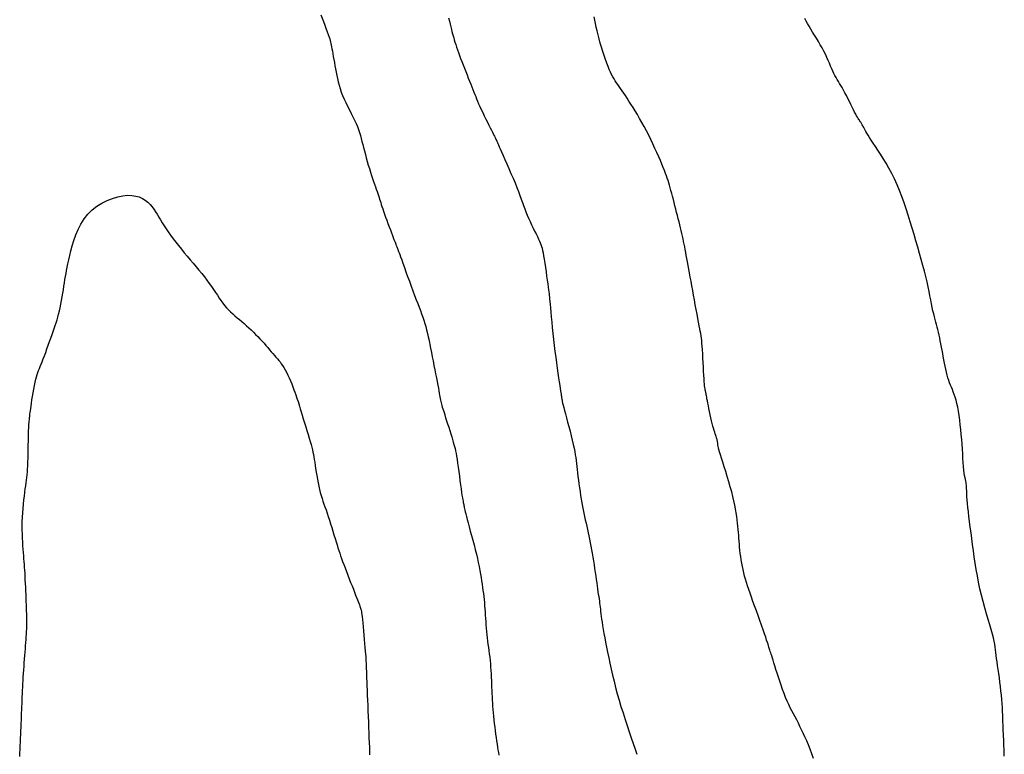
# Model space of a CAD drawing. Header units: millimetres. Extents: x 32690613 to 32693367, y 5343692 to 5344708.
# Tile 31 of 256: x 32692250 to 32692269, y 5343813 to 5343828. Entities that reach past the tile are written whole.
import ezdxf

# ---------------------------------------------------------------- set-up
doc = ezdxf.new("R2010")
doc.units = ezdxf.units.MM
doc.header["$LTSCALE"] = 20
for name, color, linetype in [('02-DGM_HL_495.00', 142, 'Continuous'), ('02-DGM_HL_495.50', 152, 'Continuous'), ('02-DGM_HL_496.00', 162, 'Continuous'), ('02-DGM_HL_496.50', 172, 'Continuous'), ('02-DGM_HL_497.00', 182, 'Continuous')]:
    doc.layers.add(name, color=color, linetype=linetype)

msp = doc.modelspace()

# ---------------------------------------------------------------- linework, layer by layer
at = {"layer": '02-DGM_HL_495.00', "elevation": 495, "flags": 128}
msp.add_lwpolyline([(32692268.615, 5343813.451), (32692268.612, 5343813.52), (32692268.61, 5343813.587), (32692268.607, 5343813.652), (32692268.605, 5343813.712), (32692268.603, 5343813.77), (32692268.6, 5343813.826), (32692268.598, 5343813.881), (32692268.596, 5343813.935), (32692268.594, 5343813.991), (32692268.592, 5343814.049), (32692268.589, 5343814.11), (32692268.587, 5343814.174), (32692268.584, 5343814.242), (32692268.581, 5343814.313), (32692268.577, 5343814.387), (32692268.572, 5343814.464), (32692268.566, 5343814.543), (32692268.559, 5343814.624), (32692268.551, 5343814.707), (32692268.542, 5343814.791), (32692268.531, 5343814.875), (32692268.52, 5343814.959), (32692268.508, 5343815.041), (32692268.497, 5343815.12), (32692268.486, 5343815.196), (32692268.476, 5343815.267), (32692268.467, 5343815.332), (32692268.46, 5343815.391), (32692268.453, 5343815.446), (32692268.447, 5343815.499), (32692268.44, 5343815.551), (32692268.431, 5343815.606), (32692268.419, 5343815.665), (32692268.405, 5343815.731), (32692268.386, 5343815.805), (32692268.363, 5343815.89), (32692268.336, 5343815.985), (32692268.306, 5343816.087), (32692268.274, 5343816.197), (32692268.241, 5343816.312), (32692268.208, 5343816.432), (32692268.176, 5343816.554), (32692268.146, 5343816.678), (32692268.119, 5343816.802), (32692268.095, 5343816.925), (32692268.073, 5343817.049), (32692268.053, 5343817.171), (32692268.035, 5343817.292), (32692268.018, 5343817.411), (32692268.003, 5343817.529), (32692267.988, 5343817.644), (32692267.973, 5343817.757), (32692267.959, 5343817.866), (32692267.945, 5343817.971), (32692267.933, 5343818.07), (32692267.922, 5343818.162), (32692267.912, 5343818.247), (32692267.904, 5343818.324), (32692267.898, 5343818.391), (32692267.894, 5343818.449), (32692267.892, 5343818.497), (32692267.89, 5343818.538), (32692267.89, 5343818.572), (32692267.889, 5343818.602), (32692267.889, 5343818.628), (32692267.888, 5343818.652), (32692267.886, 5343818.674), (32692267.882, 5343818.698), (32692267.877, 5343818.723), (32692267.871, 5343818.75), (32692267.864, 5343818.781), (32692267.857, 5343818.818), (32692267.849, 5343818.86), (32692267.842, 5343818.909), (32692267.835, 5343818.967), (32692267.829, 5343819.034), (32692267.823, 5343819.109), (32692267.817, 5343819.19), (32692267.812, 5343819.277), (32692267.806, 5343819.369), (32692267.8, 5343819.463), (32692267.793, 5343819.558), (32692267.785, 5343819.654), (32692267.776, 5343819.748), (32692267.766, 5343819.841), (32692267.755, 5343819.931), (32692267.743, 5343820.017), (32692267.73, 5343820.099), (32692267.716, 5343820.177), (32692267.701, 5343820.249), (32692267.685, 5343820.314), (32692267.668, 5343820.372), (32692267.65, 5343820.425), (32692267.631, 5343820.473), (32692267.613, 5343820.519), (32692267.594, 5343820.562), (32692267.576, 5343820.605), (32692267.559, 5343820.649), (32692267.542, 5343820.695), (32692267.526, 5343820.744), (32692267.512, 5343820.797), (32692267.498, 5343820.852), (32692267.485, 5343820.91), (32692267.473, 5343820.969), (32692267.461, 5343821.03), (32692267.45, 5343821.091), (32692267.438, 5343821.153), (32692267.427, 5343821.215), (32692267.416, 5343821.277), (32692267.404, 5343821.338), (32692267.393, 5343821.398), (32692267.381, 5343821.457), (32692267.369, 5343821.514), (32692267.357, 5343821.569), (32692267.345, 5343821.622), (32692267.332, 5343821.673), (32692267.319, 5343821.722), (32692267.306, 5343821.77), (32692267.293, 5343821.818), (32692267.28, 5343821.868), (32692267.266, 5343821.92), (32692267.253, 5343821.976), (32692267.239, 5343822.035), (32692267.226, 5343822.1), (32692267.212, 5343822.17), (32692267.197, 5343822.245), (32692267.181, 5343822.325), (32692267.164, 5343822.41), (32692267.145, 5343822.501), (32692267.124, 5343822.596), (32692267.1, 5343822.697), (32692267.074, 5343822.803), (32692267.045, 5343822.913), (32692267.014, 5343823.027), (32692266.981, 5343823.144), (32692266.947, 5343823.264), (32692266.911, 5343823.385), (32692266.875, 5343823.508), (32692266.837, 5343823.632), (32692266.8, 5343823.755), (32692266.761, 5343823.878), (32692266.722, 5343824), (32692266.681, 5343824.121), (32692266.638, 5343824.239), (32692266.594, 5343824.355), (32692266.547, 5343824.468), (32692266.497, 5343824.578), (32692266.445, 5343824.683), (32692266.39, 5343824.784), (32692266.335, 5343824.88), (32692266.28, 5343824.97), (32692266.227, 5343825.055), (32692266.176, 5343825.134), (32692266.128, 5343825.206), (32692266.085, 5343825.27), (32692266.048, 5343825.328), (32692266.016, 5343825.378), (32692265.989, 5343825.422), (32692265.966, 5343825.46), (32692265.946, 5343825.493), (32692265.93, 5343825.522), (32692265.916, 5343825.547), (32692265.904, 5343825.569), (32692265.893, 5343825.588), (32692265.884, 5343825.605), (32692265.875, 5343825.62), (32692265.867, 5343825.634), (32692265.86, 5343825.647), (32692265.852, 5343825.659), (32692265.845, 5343825.671), (32692265.837, 5343825.683), (32692265.828, 5343825.696), (32692265.819, 5343825.71), (32692265.808, 5343825.726), (32692265.796, 5343825.744), (32692265.782, 5343825.767), (32692265.766, 5343825.794), (32692265.748, 5343825.826), (32692265.728, 5343825.865), (32692265.705, 5343825.91), (32692265.68, 5343825.96), (32692265.654, 5343826.014), (32692265.626, 5343826.071), (32692265.597, 5343826.129), (32692265.569, 5343826.186), (32692265.54, 5343826.241), (32692265.513, 5343826.292), (32692265.487, 5343826.339), (32692265.461, 5343826.381), (32692265.437, 5343826.421), (32692265.414, 5343826.459), (32692265.392, 5343826.496), (32692265.37, 5343826.533), (32692265.349, 5343826.572), (32692265.328, 5343826.613), (32692265.308, 5343826.657), (32692265.287, 5343826.705), (32692265.265, 5343826.756), (32692265.243, 5343826.809), (32692265.219, 5343826.865), (32692265.194, 5343826.922), (32692265.166, 5343826.982), (32692265.135, 5343827.042), (32692265.102, 5343827.104), (32692265.066, 5343827.166), (32692265.029, 5343827.229), (32692264.991, 5343827.291), (32692264.953, 5343827.351), (32692264.916, 5343827.411), (32692264.881, 5343827.468), (32692264.848, 5343827.523), (32692264.819, 5343827.575), (32692264.792, 5343827.624), (32692264.768, 5343827.672)], dxfattribs=at)
at = {"layer": '02-DGM_HL_495.50', "elevation": 495.5, "flags": 128}
msp.add_lwpolyline([(32692264.932, 5343813.403), (32692264.9, 5343813.495), (32692264.867, 5343813.583), (32692264.835, 5343813.666), (32692264.803, 5343813.745), (32692264.77, 5343813.82), (32692264.738, 5343813.891), (32692264.706, 5343813.959), (32692264.674, 5343814.024), (32692264.642, 5343814.086), (32692264.611, 5343814.147), (32692264.58, 5343814.206), (32692264.549, 5343814.264), (32692264.518, 5343814.324), (32692264.487, 5343814.384), (32692264.457, 5343814.447), (32692264.427, 5343814.513), (32692264.397, 5343814.583), (32692264.368, 5343814.658), (32692264.339, 5343814.736), (32692264.311, 5343814.816), (32692264.284, 5343814.897), (32692264.258, 5343814.976), (32692264.233, 5343815.052), (32692264.211, 5343815.123), (32692264.19, 5343815.189), (32692264.172, 5343815.247), (32692264.156, 5343815.298), (32692264.142, 5343815.342), (32692264.129, 5343815.381), (32692264.119, 5343815.415), (32692264.109, 5343815.444), (32692264.101, 5343815.47), (32692264.094, 5343815.492), (32692264.088, 5343815.512), (32692264.082, 5343815.532), (32692264.076, 5343815.553), (32692264.068, 5343815.577), (32692264.059, 5343815.606), (32692264.047, 5343815.642), (32692264.031, 5343815.687), (32692264.012, 5343815.743), (32692263.989, 5343815.81), (32692263.961, 5343815.888), (32692263.931, 5343815.974), (32692263.899, 5343816.065), (32692263.865, 5343816.159), (32692263.832, 5343816.253), (32692263.799, 5343816.346), (32692263.767, 5343816.434), (32692263.738, 5343816.517), (32692263.711, 5343816.593), (32692263.686, 5343816.665), (32692263.664, 5343816.733), (32692263.643, 5343816.798), (32692263.623, 5343816.861), (32692263.606, 5343816.922), (32692263.59, 5343816.984), (32692263.576, 5343817.046), (32692263.563, 5343817.109), (32692263.551, 5343817.172), (32692263.54, 5343817.235), (32692263.531, 5343817.298), (32692263.523, 5343817.36), (32692263.515, 5343817.42), (32692263.509, 5343817.48), (32692263.504, 5343817.538), (32692263.499, 5343817.595), (32692263.495, 5343817.652), (32692263.491, 5343817.708), (32692263.487, 5343817.765), (32692263.482, 5343817.823), (32692263.477, 5343817.882), (32692263.47, 5343817.943), (32692263.463, 5343818.007), (32692263.454, 5343818.073), (32692263.444, 5343818.143), (32692263.431, 5343818.216), (32692263.417, 5343818.292), (32692263.4, 5343818.373), (32692263.38, 5343818.458), (32692263.356, 5343818.548), (32692263.33, 5343818.643), (32692263.302, 5343818.741), (32692263.272, 5343818.839), (32692263.242, 5343818.936), (32692263.212, 5343819.029), (32692263.184, 5343819.116), (32692263.16, 5343819.194), (32692263.139, 5343819.262), (32692263.122, 5343819.317), (32692263.11, 5343819.362), (32692263.101, 5343819.397), (32692263.095, 5343819.423), (32692263.092, 5343819.444), (32692263.09, 5343819.459), (32692263.088, 5343819.471), (32692263.088, 5343819.481), (32692263.087, 5343819.491), (32692263.085, 5343819.501), (32692263.083, 5343819.512), (32692263.081, 5343819.524), (32692263.078, 5343819.537), (32692263.074, 5343819.552), (32692263.069, 5343819.569), (32692263.063, 5343819.588), (32692263.056, 5343819.61), (32692263.048, 5343819.635), (32692263.039, 5343819.664), (32692263.029, 5343819.696), (32692263.018, 5343819.731), (32692263.007, 5343819.771), (32692262.995, 5343819.815), (32692262.982, 5343819.864), (32692262.969, 5343819.918), (32692262.956, 5343819.975), (32692262.943, 5343820.033), (32692262.93, 5343820.092), (32692262.918, 5343820.15), (32692262.907, 5343820.205), (32692262.896, 5343820.256), (32692262.887, 5343820.3), (32692262.88, 5343820.338), (32692262.874, 5343820.37), (32692262.869, 5343820.396), (32692262.865, 5343820.417), (32692262.862, 5343820.436), (32692262.859, 5343820.452), (32692262.856, 5343820.466), (32692262.853, 5343820.48), (32692262.85, 5343820.495), (32692262.847, 5343820.512), (32692262.843, 5343820.531), (32692262.839, 5343820.556), (32692262.835, 5343820.587), (32692262.831, 5343820.625), (32692262.827, 5343820.672), (32692262.823, 5343820.728), (32692262.819, 5343820.796), (32692262.814, 5343820.872), (32692262.81, 5343820.955), (32692262.806, 5343821.04), (32692262.802, 5343821.125), (32692262.797, 5343821.208), (32692262.793, 5343821.286), (32692262.788, 5343821.355), (32692262.783, 5343821.415), (32692262.778, 5343821.466), (32692262.773, 5343821.511), (32692262.767, 5343821.554), (32692262.76, 5343821.596), (32692262.751, 5343821.641), (32692262.742, 5343821.69), (32692262.731, 5343821.748), (32692262.718, 5343821.815), (32692262.704, 5343821.89), (32692262.688, 5343821.973), (32692262.672, 5343822.061), (32692262.655, 5343822.152), (32692262.638, 5343822.246), (32692262.621, 5343822.339), (32692262.604, 5343822.431), (32692262.588, 5343822.52), (32692262.572, 5343822.605), (32692262.557, 5343822.688), (32692262.543, 5343822.766), (32692262.529, 5343822.842), (32692262.516, 5343822.913), (32692262.504, 5343822.981), (32692262.492, 5343823.045), (32692262.481, 5343823.105), (32692262.47, 5343823.162), (32692262.46, 5343823.217), (32692262.45, 5343823.269), (32692262.44, 5343823.321), (32692262.43, 5343823.372), (32692262.419, 5343823.423), (32692262.408, 5343823.475), (32692262.395, 5343823.528), (32692262.383, 5343823.582), (32692262.369, 5343823.638), (32692262.355, 5343823.695), (32692262.341, 5343823.754), (32692262.326, 5343823.813), (32692262.31, 5343823.874), (32692262.294, 5343823.935), (32692262.279, 5343823.997), (32692262.262, 5343824.06), (32692262.246, 5343824.122), (32692262.231, 5343824.184), (32692262.215, 5343824.244), (32692262.199, 5343824.301), (32692262.185, 5343824.356), (32692262.17, 5343824.408), (32692262.156, 5343824.456), (32692262.143, 5343824.502), (32692262.129, 5343824.546), (32692262.114, 5343824.591), (32692262.098, 5343824.637), (32692262.08, 5343824.686), (32692262.06, 5343824.739), (32692262.037, 5343824.797), (32692262.01, 5343824.862), (32692261.981, 5343824.933), (32692261.949, 5343825.008), (32692261.914, 5343825.087), (32692261.877, 5343825.169), (32692261.838, 5343825.253), (32692261.797, 5343825.338), (32692261.755, 5343825.423), (32692261.712, 5343825.506), (32692261.669, 5343825.588), (32692261.625, 5343825.668), (32692261.581, 5343825.745), (32692261.537, 5343825.82), (32692261.494, 5343825.891), (32692261.453, 5343825.959), (32692261.413, 5343826.022), (32692261.375, 5343826.081), (32692261.339, 5343826.135), (32692261.305, 5343826.186), (32692261.273, 5343826.233), (32692261.242, 5343826.278), (32692261.213, 5343826.32), (32692261.185, 5343826.36), (32692261.159, 5343826.398), (32692261.134, 5343826.435), (32692261.11, 5343826.471), (32692261.087, 5343826.509), (32692261.064, 5343826.548), (32692261.041, 5343826.591), (32692261.018, 5343826.637), (32692260.995, 5343826.689), (32692260.971, 5343826.747), (32692260.946, 5343826.812), (32692260.921, 5343826.883), (32692260.896, 5343826.959), (32692260.87, 5343827.038), (32692260.846, 5343827.119), (32692260.822, 5343827.2), (32692260.8, 5343827.28), (32692260.779, 5343827.359), (32692260.761, 5343827.434), (32692260.745, 5343827.505), (32692260.73, 5343827.574), (32692260.716, 5343827.641), (32692260.704, 5343827.706)], dxfattribs=at)
at = {"layer": '02-DGM_HL_496.00', "elevation": 496, "flags": 128}
msp.add_lwpolyline([(32692257.896, 5343827.685), (32692257.912, 5343827.62), (32692257.926, 5343827.561), (32692257.939, 5343827.51), (32692257.95, 5343827.463), (32692257.961, 5343827.42), (32692257.972, 5343827.379), (32692257.982, 5343827.34), (32692257.994, 5343827.301), (32692258.006, 5343827.26), (32692258.019, 5343827.217), (32692258.034, 5343827.171), (32692258.05, 5343827.122), (32692258.068, 5343827.071), (32692258.087, 5343827.017), (32692258.107, 5343826.962), (32692258.128, 5343826.903), (32692258.151, 5343826.843), (32692258.175, 5343826.78), (32692258.2, 5343826.716), (32692258.225, 5343826.652), (32692258.251, 5343826.588), (32692258.276, 5343826.525), (32692258.3, 5343826.464), (32692258.323, 5343826.406), (32692258.345, 5343826.352), (32692258.365, 5343826.301), (32692258.383, 5343826.255), (32692258.4, 5343826.21), (32692258.418, 5343826.166), (32692258.435, 5343826.122), (32692258.455, 5343826.077), (32692258.475, 5343826.028), (32692258.499, 5343825.976), (32692258.525, 5343825.919), (32692258.554, 5343825.859), (32692258.584, 5343825.796), (32692258.614, 5343825.734), (32692258.644, 5343825.673), (32692258.672, 5343825.616), (32692258.698, 5343825.563), (32692258.721, 5343825.517), (32692258.741, 5343825.479), (32692258.756, 5343825.448), (32692258.769, 5343825.423), (32692258.778, 5343825.404), (32692258.786, 5343825.389), (32692258.792, 5343825.378), (32692258.796, 5343825.369), (32692258.8, 5343825.362), (32692258.803, 5343825.355), (32692258.806, 5343825.349), (32692258.809, 5343825.343), (32692258.811, 5343825.337), (32692258.814, 5343825.332), (32692258.817, 5343825.326), (32692258.82, 5343825.319), (32692258.823, 5343825.312), (32692258.826, 5343825.304), (32692258.831, 5343825.294), (32692258.837, 5343825.28), (32692258.846, 5343825.261), (32692258.857, 5343825.235), (32692258.872, 5343825.201), (32692258.892, 5343825.157), (32692258.917, 5343825.101), (32692258.947, 5343825.034), (32692258.981, 5343824.956), (32692259.019, 5343824.871), (32692259.059, 5343824.78), (32692259.099, 5343824.686), (32692259.139, 5343824.592), (32692259.177, 5343824.501), (32692259.212, 5343824.414), (32692259.243, 5343824.334), (32692259.271, 5343824.26), (32692259.296, 5343824.191), (32692259.319, 5343824.126), (32692259.341, 5343824.064), (32692259.364, 5343824.003), (32692259.387, 5343823.943), (32692259.411, 5343823.882), (32692259.438, 5343823.82), (32692259.467, 5343823.757), (32692259.496, 5343823.694), (32692259.526, 5343823.633), (32692259.555, 5343823.574), (32692259.583, 5343823.518), (32692259.608, 5343823.467), (32692259.63, 5343823.421), (32692259.649, 5343823.381), (32692259.665, 5343823.345), (32692259.678, 5343823.312), (32692259.69, 5343823.278), (32692259.7, 5343823.242), (32692259.709, 5343823.201), (32692259.718, 5343823.153), (32692259.728, 5343823.096), (32692259.739, 5343823.029), (32692259.751, 5343822.953), (32692259.763, 5343822.872), (32692259.775, 5343822.789), (32692259.787, 5343822.707), (32692259.798, 5343822.628), (32692259.808, 5343822.556), (32692259.817, 5343822.493), (32692259.824, 5343822.442), (32692259.829, 5343822.401), (32692259.834, 5343822.366), (32692259.838, 5343822.333), (32692259.842, 5343822.299), (32692259.845, 5343822.262), (32692259.85, 5343822.217), (32692259.855, 5343822.161), (32692259.861, 5343822.092), (32692259.868, 5343822.011), (32692259.877, 5343821.919), (32692259.886, 5343821.818), (32692259.896, 5343821.712), (32692259.908, 5343821.6), (32692259.92, 5343821.485), (32692259.933, 5343821.37), (32692259.947, 5343821.255), (32692259.962, 5343821.142), (32692259.976, 5343821.034), (32692259.991, 5343820.93), (32692260.005, 5343820.833), (32692260.018, 5343820.745), (32692260.029, 5343820.666), (32692260.04, 5343820.597), (32692260.048, 5343820.541), (32692260.055, 5343820.496), (32692260.061, 5343820.46), (32692260.065, 5343820.431), (32692260.068, 5343820.409), (32692260.071, 5343820.39), (32692260.073, 5343820.375), (32692260.075, 5343820.361), (32692260.078, 5343820.347), (32692260.08, 5343820.33), (32692260.084, 5343820.311), (32692260.089, 5343820.287), (32692260.096, 5343820.257), (32692260.105, 5343820.22), (32692260.116, 5343820.174), (32692260.131, 5343820.117), (32692260.149, 5343820.05), (32692260.169, 5343819.974), (32692260.192, 5343819.89), (32692260.215, 5343819.803), (32692260.238, 5343819.714), (32692260.261, 5343819.626), (32692260.282, 5343819.54), (32692260.3, 5343819.461), (32692260.316, 5343819.389), (32692260.329, 5343819.323), (32692260.339, 5343819.262), (32692260.348, 5343819.205), (32692260.355, 5343819.149), (32692260.362, 5343819.093), (32692260.368, 5343819.036), (32692260.375, 5343818.976), (32692260.383, 5343818.911), (32692260.391, 5343818.843), (32692260.4, 5343818.772), (32692260.41, 5343818.699), (32692260.42, 5343818.625), (32692260.431, 5343818.55), (32692260.443, 5343818.476), (32692260.455, 5343818.404), (32692260.467, 5343818.333), (32692260.48, 5343818.265), (32692260.493, 5343818.199), (32692260.506, 5343818.134), (32692260.52, 5343818.07), (32692260.533, 5343818.007), (32692260.547, 5343817.944), (32692260.561, 5343817.882), (32692260.575, 5343817.82), (32692260.588, 5343817.758), (32692260.602, 5343817.695), (32692260.616, 5343817.631), (32692260.629, 5343817.566), (32692260.642, 5343817.5), (32692260.655, 5343817.431), (32692260.667, 5343817.361), (32692260.679, 5343817.289), (32692260.691, 5343817.215), (32692260.702, 5343817.14), (32692260.712, 5343817.066), (32692260.723, 5343816.993), (32692260.733, 5343816.922), (32692260.742, 5343816.853), (32692260.752, 5343816.789), (32692260.76, 5343816.729), (32692260.769, 5343816.673), (32692260.777, 5343816.621), (32692260.784, 5343816.573), (32692260.791, 5343816.527), (32692260.798, 5343816.483), (32692260.804, 5343816.441), (32692260.809, 5343816.401), (32692260.814, 5343816.361), (32692260.819, 5343816.321), (32692260.824, 5343816.281), (32692260.828, 5343816.238), (32692260.834, 5343816.193), (32692260.84, 5343816.144), (32692260.848, 5343816.09), (32692260.857, 5343816.031), (32692260.867, 5343815.966), (32692260.879, 5343815.894), (32692260.892, 5343815.817), (32692260.908, 5343815.734), (32692260.925, 5343815.645), (32692260.943, 5343815.551), (32692260.963, 5343815.452), (32692260.985, 5343815.348), (32692261.008, 5343815.24), (32692261.033, 5343815.128), (32692261.059, 5343815.013), (32692261.088, 5343814.895), (32692261.118, 5343814.774), (32692261.15, 5343814.652), (32692261.185, 5343814.529), (32692261.221, 5343814.405), (32692261.26, 5343814.282), (32692261.3, 5343814.159), (32692261.34, 5343814.038), (32692261.381, 5343813.92), (32692261.42, 5343813.805), (32692261.458, 5343813.693), (32692261.493, 5343813.586), (32692261.524, 5343813.485)], dxfattribs=at)
at = {"layer": '02-DGM_HL_496.50', "elevation": 496.5, "flags": 128}
msp.add_lwpolyline([(32692255.434, 5343827.74), (32692255.468, 5343827.648), (32692255.5, 5343827.562), (32692255.529, 5343827.484), (32692255.553, 5343827.416), (32692255.574, 5343827.361), (32692255.59, 5343827.315), (32692255.602, 5343827.278), (32692255.612, 5343827.247), (32692255.619, 5343827.218), (32692255.626, 5343827.19), (32692255.632, 5343827.161), (32692255.638, 5343827.128), (32692255.645, 5343827.088), (32692255.653, 5343827.043), (32692255.662, 5343826.994), (32692255.672, 5343826.94), (32692255.682, 5343826.883), (32692255.692, 5343826.823), (32692255.703, 5343826.762), (32692255.715, 5343826.7), (32692255.726, 5343826.638), (32692255.738, 5343826.575), (32692255.752, 5343826.513), (32692255.767, 5343826.45), (32692255.783, 5343826.386), (32692255.803, 5343826.321), (32692255.825, 5343826.255), (32692255.851, 5343826.188), (32692255.88, 5343826.12), (32692255.913, 5343826.051), (32692255.947, 5343825.981), (32692255.982, 5343825.912), (32692256.017, 5343825.843), (32692256.051, 5343825.776), (32692256.083, 5343825.711), (32692256.112, 5343825.648), (32692256.137, 5343825.588), (32692256.159, 5343825.53), (32692256.178, 5343825.473), (32692256.195, 5343825.417), (32692256.211, 5343825.361), (32692256.225, 5343825.304), (32692256.24, 5343825.245), (32692256.256, 5343825.184), (32692256.272, 5343825.12), (32692256.29, 5343825.053), (32692256.308, 5343824.984), (32692256.327, 5343824.915), (32692256.347, 5343824.846), (32692256.367, 5343824.778), (32692256.387, 5343824.712), (32692256.407, 5343824.648), (32692256.427, 5343824.588), (32692256.446, 5343824.532), (32692256.465, 5343824.479), (32692256.483, 5343824.429), (32692256.5, 5343824.382), (32692256.516, 5343824.338), (32692256.53, 5343824.298), (32692256.543, 5343824.26), (32692256.555, 5343824.224), (32692256.566, 5343824.19), (32692256.576, 5343824.157), (32692256.587, 5343824.123), (32692256.598, 5343824.087), (32692256.61, 5343824.048), (32692256.624, 5343824.005), (32692256.64, 5343823.956), (32692256.659, 5343823.902), (32692256.68, 5343823.843), (32692256.703, 5343823.781), (32692256.726, 5343823.718), (32692256.749, 5343823.656), (32692256.772, 5343823.596), (32692256.793, 5343823.54), (32692256.812, 5343823.491), (32692256.828, 5343823.448), (32692256.841, 5343823.413), (32692256.853, 5343823.383), (32692256.862, 5343823.359), (32692256.87, 5343823.34), (32692256.876, 5343823.324), (32692256.881, 5343823.311), (32692256.885, 5343823.3), (32692256.889, 5343823.29), (32692256.893, 5343823.281), (32692256.896, 5343823.273), (32692256.899, 5343823.266), (32692256.902, 5343823.259), (32692256.905, 5343823.251), (32692256.908, 5343823.244), (32692256.911, 5343823.236), (32692256.914, 5343823.227), (32692256.919, 5343823.216), (32692256.924, 5343823.201), (32692256.932, 5343823.181), (32692256.942, 5343823.155), (32692256.954, 5343823.12), (32692256.971, 5343823.075), (32692256.991, 5343823.02), (32692257.015, 5343822.952), (32692257.043, 5343822.874), (32692257.073, 5343822.789), (32692257.106, 5343822.698), (32692257.14, 5343822.605), (32692257.174, 5343822.511), (32692257.208, 5343822.419), (32692257.241, 5343822.332), (32692257.271, 5343822.251), (32692257.3, 5343822.176), (32692257.327, 5343822.107), (32692257.352, 5343822.041), (32692257.376, 5343821.977), (32692257.398, 5343821.916), (32692257.418, 5343821.855), (32692257.437, 5343821.794), (32692257.455, 5343821.731), (32692257.472, 5343821.667), (32692257.488, 5343821.601), (32692257.504, 5343821.532), (32692257.519, 5343821.462), (32692257.534, 5343821.389), (32692257.549, 5343821.313), (32692257.565, 5343821.234), (32692257.581, 5343821.152), (32692257.598, 5343821.069), (32692257.614, 5343820.984), (32692257.63, 5343820.901), (32692257.646, 5343820.821), (32692257.661, 5343820.743), (32692257.675, 5343820.671), (32692257.687, 5343820.606), (32692257.698, 5343820.547), (32692257.707, 5343820.496), (32692257.715, 5343820.45), (32692257.723, 5343820.41), (32692257.729, 5343820.375), (32692257.735, 5343820.343), (32692257.74, 5343820.314), (32692257.746, 5343820.287), (32692257.752, 5343820.261), (32692257.759, 5343820.235), (32692257.766, 5343820.209), (32692257.774, 5343820.181), (32692257.784, 5343820.149), (32692257.795, 5343820.114), (32692257.807, 5343820.074), (32692257.822, 5343820.028), (32692257.839, 5343819.975), (32692257.857, 5343819.917), (32692257.877, 5343819.856), (32692257.897, 5343819.792), (32692257.917, 5343819.729), (32692257.937, 5343819.667), (32692257.955, 5343819.608), (32692257.972, 5343819.554), (32692257.986, 5343819.505), (32692257.999, 5343819.462), (32692258.01, 5343819.42), (32692258.02, 5343819.379), (32692258.03, 5343819.336), (32692258.039, 5343819.288), (32692258.048, 5343819.234), (32692258.058, 5343819.172), (32692258.068, 5343819.1), (32692258.079, 5343819.021), (32692258.091, 5343818.936), (32692258.103, 5343818.849), (32692258.114, 5343818.762), (32692258.126, 5343818.68), (32692258.136, 5343818.603), (32692258.146, 5343818.535), (32692258.154, 5343818.479), (32692258.162, 5343818.432), (32692258.168, 5343818.395), (32692258.174, 5343818.364), (32692258.179, 5343818.339), (32692258.184, 5343818.319), (32692258.188, 5343818.3), (32692258.191, 5343818.282), (32692258.195, 5343818.264), (32692258.199, 5343818.244), (32692258.203, 5343818.22), (32692258.209, 5343818.193), (32692258.216, 5343818.159), (32692258.226, 5343818.119), (32692258.238, 5343818.072), (32692258.253, 5343818.015), (32692258.271, 5343817.948), (32692258.291, 5343817.873), (32692258.314, 5343817.791), (32692258.338, 5343817.704), (32692258.363, 5343817.614), (32692258.387, 5343817.523), (32692258.41, 5343817.433), (32692258.432, 5343817.345), (32692258.452, 5343817.261), (32692258.469, 5343817.181), (32692258.485, 5343817.105), (32692258.499, 5343817.032), (32692258.511, 5343816.961), (32692258.522, 5343816.894), (32692258.532, 5343816.829), (32692258.542, 5343816.766), (32692258.55, 5343816.704), (32692258.559, 5343816.644), (32692258.566, 5343816.585), (32692258.573, 5343816.527), (32692258.58, 5343816.468), (32692258.585, 5343816.41), (32692258.591, 5343816.351), (32692258.596, 5343816.292), (32692258.6, 5343816.231), (32692258.604, 5343816.169), (32692258.608, 5343816.107), (32692258.612, 5343816.044), (32692258.616, 5343815.981), (32692258.621, 5343815.918), (32692258.626, 5343815.855), (32692258.632, 5343815.792), (32692258.639, 5343815.73), (32692258.647, 5343815.669), (32692258.655, 5343815.607), (32692258.663, 5343815.546), (32692258.672, 5343815.484), (32692258.68, 5343815.423), (32692258.688, 5343815.36), (32692258.695, 5343815.297), (32692258.701, 5343815.232), (32692258.706, 5343815.167), (32692258.711, 5343815.102), (32692258.715, 5343815.036), (32692258.718, 5343814.97), (32692258.721, 5343814.905), (32692258.724, 5343814.841), (32692258.726, 5343814.778), (32692258.729, 5343814.716), (32692258.731, 5343814.655), (32692258.734, 5343814.595), (32692258.737, 5343814.535), (32692258.74, 5343814.474), (32692258.744, 5343814.412), (32692258.749, 5343814.35), (32692258.755, 5343814.285), (32692258.761, 5343814.218), (32692258.768, 5343814.15), (32692258.776, 5343814.081), (32692258.785, 5343814.011), (32692258.793, 5343813.942), (32692258.802, 5343813.874), (32692258.812, 5343813.808), (32692258.821, 5343813.745), (32692258.83, 5343813.684), (32692258.839, 5343813.626), (32692258.847, 5343813.571), (32692258.856, 5343813.518), (32692258.864, 5343813.468)], dxfattribs=at)
at = {"layer": '02-DGM_HL_497.00', "elevation": 497, "flags": 128}
msp.add_lwpolyline([(32692249.622, 5343813.444), (32692249.626, 5343813.511), (32692249.63, 5343813.58), (32692249.633, 5343813.651), (32692249.636, 5343813.723), (32692249.639, 5343813.795), (32692249.642, 5343813.867), (32692249.645, 5343813.938), (32692249.648, 5343814.008), (32692249.651, 5343814.077), (32692249.654, 5343814.144), (32692249.657, 5343814.21), (32692249.659, 5343814.276), (32692249.662, 5343814.34), (32692249.664, 5343814.404), (32692249.667, 5343814.467), (32692249.67, 5343814.529), (32692249.672, 5343814.591), (32692249.675, 5343814.653), (32692249.678, 5343814.716), (32692249.681, 5343814.779), (32692249.684, 5343814.843), (32692249.688, 5343814.908), (32692249.692, 5343814.974), (32692249.696, 5343815.042), (32692249.701, 5343815.111), (32692249.706, 5343815.181), (32692249.711, 5343815.251), (32692249.716, 5343815.32), (32692249.722, 5343815.388), (32692249.727, 5343815.454), (32692249.732, 5343815.518), (32692249.737, 5343815.58), (32692249.742, 5343815.639), (32692249.746, 5343815.695), (32692249.75, 5343815.749), (32692249.753, 5343815.802), (32692249.756, 5343815.853), (32692249.758, 5343815.902), (32692249.76, 5343815.951), (32692249.761, 5343815.999), (32692249.761, 5343816.047), (32692249.76, 5343816.095), (32692249.76, 5343816.144), (32692249.758, 5343816.195), (32692249.756, 5343816.249), (32692249.754, 5343816.305), (32692249.752, 5343816.366), (32692249.749, 5343816.43), (32692249.747, 5343816.498), (32692249.744, 5343816.568), (32692249.741, 5343816.639), (32692249.738, 5343816.711), (32692249.735, 5343816.781), (32692249.731, 5343816.849), (32692249.728, 5343816.915), (32692249.725, 5343816.976), (32692249.721, 5343817.034), (32692249.717, 5343817.09), (32692249.713, 5343817.145), (32692249.709, 5343817.2), (32692249.705, 5343817.256), (32692249.701, 5343817.314), (32692249.696, 5343817.374), (32692249.691, 5343817.439), (32692249.686, 5343817.507), (32692249.681, 5343817.578), (32692249.677, 5343817.652), (32692249.674, 5343817.729), (32692249.672, 5343817.808), (32692249.671, 5343817.889), (32692249.672, 5343817.972), (32692249.676, 5343818.057), (32692249.681, 5343818.142), (32692249.687, 5343818.226), (32692249.695, 5343818.309), (32692249.703, 5343818.389), (32692249.712, 5343818.465), (32692249.721, 5343818.537), (32692249.73, 5343818.603), (32692249.739, 5343818.663), (32692249.747, 5343818.718), (32692249.754, 5343818.77), (32692249.76, 5343818.82), (32692249.766, 5343818.872), (32692249.771, 5343818.926), (32692249.776, 5343818.985), (32692249.779, 5343819.049), (32692249.782, 5343819.122), (32692249.784, 5343819.2), (32692249.786, 5343819.281), (32692249.787, 5343819.365), (32692249.788, 5343819.447), (32692249.789, 5343819.527), (32692249.79, 5343819.601), (32692249.792, 5343819.668), (32692249.794, 5343819.726), (32692249.796, 5343819.776), (32692249.798, 5343819.818), (32692249.801, 5343819.854), (32692249.804, 5343819.884), (32692249.807, 5343819.911), (32692249.809, 5343819.934), (32692249.812, 5343819.956), (32692249.814, 5343819.977), (32692249.816, 5343819.998), (32692249.818, 5343820.021), (32692249.821, 5343820.047), (32692249.824, 5343820.076), (32692249.829, 5343820.111), (32692249.834, 5343820.151), (32692249.841, 5343820.2), (32692249.85, 5343820.256), (32692249.859, 5343820.319), (32692249.871, 5343820.386), (32692249.883, 5343820.456), (32692249.895, 5343820.526), (32692249.909, 5343820.594), (32692249.922, 5343820.658), (32692249.935, 5343820.716), (32692249.948, 5343820.766), (32692249.961, 5343820.81), (32692249.974, 5343820.85), (32692249.988, 5343820.888), (32692250.003, 5343820.925), (32692250.019, 5343820.964), (32692250.036, 5343821.006), (32692250.055, 5343821.054), (32692250.077, 5343821.109), (32692250.1, 5343821.17), (32692250.124, 5343821.235), (32692250.149, 5343821.304), (32692250.174, 5343821.374), (32692250.199, 5343821.444), (32692250.224, 5343821.512), (32692250.247, 5343821.578), (32692250.269, 5343821.639), (32692250.289, 5343821.697), (32692250.308, 5343821.753), (32692250.326, 5343821.807), (32692250.343, 5343821.861), (32692250.358, 5343821.916), (32692250.374, 5343821.973), (32692250.388, 5343822.033), (32692250.402, 5343822.097), (32692250.416, 5343822.164), (32692250.429, 5343822.233), (32692250.442, 5343822.304), (32692250.454, 5343822.374), (32692250.465, 5343822.444), (32692250.476, 5343822.511), (32692250.487, 5343822.576), (32692250.496, 5343822.637), (32692250.506, 5343822.696), (32692250.516, 5343822.755), (32692250.527, 5343822.815), (32692250.539, 5343822.877), (32692250.553, 5343822.945), (32692250.569, 5343823.019), (32692250.587, 5343823.101), (32692250.609, 5343823.192), (32692250.635, 5343823.291), (32692250.666, 5343823.395), (32692250.703, 5343823.501), (32692250.748, 5343823.607), (32692250.801, 5343823.71), (32692250.863, 5343823.809), (32692250.935, 5343823.9), (32692251.019, 5343823.981), (32692251.11, 5343824.053), (32692251.209, 5343824.114), (32692251.311, 5343824.165), (32692251.414, 5343824.205), (32692251.516, 5343824.235), (32692251.614, 5343824.255), (32692251.705, 5343824.264), (32692251.788, 5343824.262), (32692251.863, 5343824.25), (32692251.93, 5343824.231), (32692251.99, 5343824.203), (32692252.044, 5343824.17), (32692252.093, 5343824.131), (32692252.136, 5343824.089), (32692252.176, 5343824.044), (32692252.212, 5343823.997), (32692252.245, 5343823.948), (32692252.277, 5343823.898), (32692252.308, 5343823.845), (32692252.34, 5343823.791), (32692252.372, 5343823.735), (32692252.407, 5343823.677), (32692252.445, 5343823.617), (32692252.487, 5343823.556), (32692252.533, 5343823.492), (32692252.581, 5343823.427), (32692252.632, 5343823.36), (32692252.686, 5343823.293), (32692252.741, 5343823.225), (32692252.797, 5343823.156), (32692252.854, 5343823.088), (32692252.912, 5343823.02), (32692252.969, 5343822.952), (32692253.025, 5343822.885), (32692253.08, 5343822.819), (32692253.134, 5343822.754), (32692253.185, 5343822.689), (32692253.234, 5343822.626), (32692253.28, 5343822.565), (32692253.322, 5343822.505), (32692253.362, 5343822.446), (32692253.399, 5343822.39), (32692253.435, 5343822.335), (32692253.47, 5343822.283), (32692253.504, 5343822.233), (32692253.539, 5343822.185), (32692253.575, 5343822.139), (32692253.612, 5343822.096), (32692253.651, 5343822.055), (32692253.691, 5343822.016), (32692253.732, 5343821.978), (32692253.774, 5343821.94), (32692253.817, 5343821.903), (32692253.861, 5343821.866), (32692253.906, 5343821.828), (32692253.951, 5343821.789), (32692253.996, 5343821.749), (32692254.041, 5343821.708), (32692254.085, 5343821.667), (32692254.13, 5343821.625), (32692254.173, 5343821.582), (32692254.216, 5343821.539), (32692254.257, 5343821.496), (32692254.297, 5343821.453), (32692254.336, 5343821.41), (32692254.373, 5343821.368), (32692254.409, 5343821.327), (32692254.443, 5343821.286), (32692254.476, 5343821.248), (32692254.507, 5343821.211), (32692254.537, 5343821.176), (32692254.566, 5343821.143), (32692254.593, 5343821.112), (32692254.619, 5343821.081), (32692254.644, 5343821.05), (32692254.669, 5343821.017), (32692254.693, 5343820.981), (32692254.718, 5343820.943), (32692254.743, 5343820.899), (32692254.768, 5343820.851), (32692254.794, 5343820.798), (32692254.82, 5343820.743), (32692254.845, 5343820.685), (32692254.869, 5343820.628), (32692254.892, 5343820.571), (32692254.913, 5343820.516), (32692254.932, 5343820.465), (32692254.949, 5343820.417), (32692254.964, 5343820.373), (32692254.977, 5343820.33), (32692254.991, 5343820.288), (32692255.004, 5343820.244), (32692255.018, 5343820.197), (32692255.034, 5343820.145), (32692255.051, 5343820.087), (32692255.071, 5343820.023), (32692255.093, 5343819.953), (32692255.116, 5343819.878), (32692255.14, 5343819.802), (32692255.163, 5343819.726), (32692255.186, 5343819.652), (32692255.207, 5343819.581), (32692255.226, 5343819.516), (32692255.243, 5343819.457), (32692255.256, 5343819.405), (32692255.268, 5343819.356), (32692255.279, 5343819.31), (32692255.288, 5343819.264), (32692255.296, 5343819.218), (32692255.304, 5343819.169), (32692255.313, 5343819.116), (32692255.322, 5343819.057), (32692255.331, 5343818.994), (32692255.342, 5343818.928), (32692255.353, 5343818.859), (32692255.364, 5343818.79), (32692255.377, 5343818.722), (32692255.391, 5343818.655), (32692255.405, 5343818.591), (32692255.421, 5343818.531), (32692255.437, 5343818.474), (32692255.454, 5343818.419), (32692255.472, 5343818.365), (32692255.491, 5343818.311), (32692255.511, 5343818.256), (32692255.531, 5343818.198), (32692255.552, 5343818.136), (32692255.574, 5343818.071), (32692255.596, 5343818.002), (32692255.618, 5343817.93), (32692255.641, 5343817.858), (32692255.663, 5343817.785), (32692255.684, 5343817.714), (32692255.705, 5343817.646), (32692255.724, 5343817.582), (32692255.743, 5343817.523), (32692255.76, 5343817.467), (32692255.777, 5343817.414), (32692255.795, 5343817.363), (32692255.813, 5343817.311), (32692255.831, 5343817.258), (32692255.852, 5343817.203), (32692255.874, 5343817.143), (32692255.898, 5343817.079), (32692255.924, 5343817.012), (32692255.951, 5343816.942), (32692255.979, 5343816.871), (32692256.006, 5343816.801), (32692256.033, 5343816.733), (32692256.059, 5343816.669), (32692256.082, 5343816.609), (32692256.103, 5343816.556), (32692256.121, 5343816.509), (32692256.137, 5343816.467), (32692256.151, 5343816.43), (32692256.164, 5343816.397), (32692256.174, 5343816.369), (32692256.183, 5343816.344), (32692256.191, 5343816.322), (32692256.197, 5343816.302), (32692256.203, 5343816.283), (32692256.208, 5343816.263), (32692256.213, 5343816.24), (32692256.217, 5343816.213), (32692256.222, 5343816.178), (32692256.227, 5343816.136), (32692256.232, 5343816.083), (32692256.239, 5343816.019), (32692256.246, 5343815.946), (32692256.253, 5343815.866), (32692256.261, 5343815.783), (32692256.268, 5343815.7), (32692256.275, 5343815.619), (32692256.282, 5343815.543), (32692256.287, 5343815.476), (32692256.292, 5343815.419), (32692256.296, 5343815.371), (32692256.298, 5343815.332), (32692256.3, 5343815.3), (32692256.302, 5343815.274), (32692256.303, 5343815.252), (32692256.304, 5343815.232), (32692256.305, 5343815.214), (32692256.305, 5343815.196), (32692256.306, 5343815.177), (32692256.307, 5343815.154), (32692256.308, 5343815.128), (32692256.309, 5343815.096), (32692256.311, 5343815.057), (32692256.313, 5343815.01), (32692256.315, 5343814.952), (32692256.318, 5343814.885), (32692256.321, 5343814.807), (32692256.324, 5343814.721), (32692256.328, 5343814.628), (32692256.331, 5343814.53), (32692256.335, 5343814.427), (32692256.34, 5343814.322), (32692256.344, 5343814.215), (32692256.348, 5343814.108), (32692256.352, 5343814.003), (32692256.356, 5343813.9), (32692256.36, 5343813.802), (32692256.364, 5343813.709), (32692256.367, 5343813.623), (32692256.37, 5343813.545), (32692256.373, 5343813.477)], dxfattribs=at)

doc.saveas('drawing.dxf')
